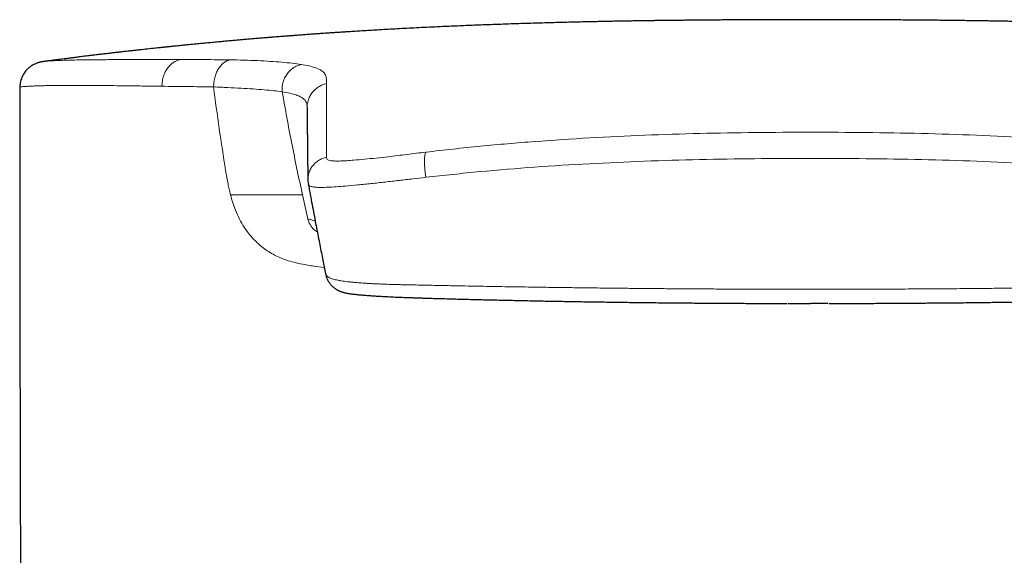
# Model space of a CAD drawing. Header units: millimetres. Extents: x 8 to 674, y 12 to 828.
# Tile 18 of 25: x 327 to 358, y 811 to 828. Entities that reach past the tile are written whole.
import ezdxf

# ---------------------------------------------------------------- set-up
doc = ezdxf.new("R2010")
doc.units = ezdxf.units.MM

msp = doc.modelspace()

# ---------------------------------------------------------------- linework, layer by layer
at = {"color": 7, "linetype": 'Continuous', "lineweight": 30}
for p, q in [((327.287, 826.653), (327.282, 826.652)), ((326.51, 825.836), (326.5, 825.831)), ((335.586, 825.233), (335.585, 825.241)), ((335.612, 822.856), (335.624, 822.771)), ((335.623, 822.782), (335.626, 822.771)), ((350.777, 819.005), (351.5, 819.005)), ((352.042, 819.005), (351.5, 819.005))]:
    msp.add_line(p, q, dxfattribs=at)
at = {"color": 252, "linetype": 'Continuous', "lineweight": 0}
for p, q in [((335.621, 822.796), (335.621, 822.792)), ((336.13, 820.14), (335.857, 820.176))]:
    msp.add_line(p, q, dxfattribs=at)
at = {"color": 7, "linetype": 'Continuous', "lineweight": 30}
msp.add_arc((5326.5, 826.283), 5000, 180.005186, 180.402735, dxfattribs=at)
for points, knots in [([(351.5, 827.973), (351.432, 827.973), (351.247, 827.973), (350.949, 827.972), (350.611, 827.972), (350.286, 827.971), (349.973, 827.97), (349.672, 827.969), (349.374, 827.968), (349.081, 827.966), (348.793, 827.964), (348.519, 827.962), (348.26, 827.96), (348.023, 827.958), (347.807, 827.956), (347.61, 827.954), (347.426, 827.952), (347.254, 827.95), (347.094, 827.949), (346.946, 827.947), (346.807, 827.945), (346.676, 827.943), (346.556, 827.942), (346.449, 827.94), (346.352, 827.939), (346.262, 827.937), (346.177, 827.936), (346.099, 827.935), (346.029, 827.934), (345.959, 827.933), (345.882, 827.932), (345.778, 827.93), (345.647, 827.928), (345.491, 827.925), (345.321, 827.922), (345.139, 827.918), (344.942, 827.915), (344.734, 827.91), (344.515, 827.906), (344.285, 827.9), (344.042, 827.895), (343.788, 827.889), (343.521, 827.882), (343.243, 827.874), (342.955, 827.866), (342.658, 827.857), (342.35, 827.848), (342.031, 827.838), (341.732, 827.827), (341.455, 827.817), (341.202, 827.808), (340.943, 827.798), (340.677, 827.787), (340.409, 827.776), (340.142, 827.765), (339.85, 827.752), (339.537, 827.737), (339.205, 827.721), (338.888, 827.706), (338.584, 827.69), (338.292, 827.674), (338.014, 827.658), (337.751, 827.643), (337.503, 827.629), (337.27, 827.615), (337.053, 827.601), (336.868, 827.589), (336.714, 827.579), (336.588, 827.571), (336.468, 827.563), (336.346, 827.555), (336.217, 827.546), (336.08, 827.537), (335.935, 827.526), (335.783, 827.516), (335.62, 827.504), (335.447, 827.491), (335.283, 827.479), (335.132, 827.468), (334.999, 827.457), (334.874, 827.448), (334.759, 827.439), (334.655, 827.431), (334.563, 827.423), (334.497, 827.418), (334.452, 827.414), (334.425, 827.412), (334.403, 827.41), (334.385, 827.409), (334.369, 827.408), (334.35, 827.406), (334.319, 827.403), (334.272, 827.4), (334.207, 827.394), (334.127, 827.388), (334.014, 827.378), (333.874, 827.367), (333.713, 827.353), (333.554, 827.339), (333.401, 827.326), (333.252, 827.313), (333.108, 827.3), (332.969, 827.287), (332.81, 827.272), (332.634, 827.256), (332.443, 827.238), (332.264, 827.221), (332.096, 827.205), (331.938, 827.189), (331.789, 827.175), (331.65, 827.161), (331.538, 827.15), (331.452, 827.141), (331.39, 827.135), (331.331, 827.128), (331.274, 827.123), (331.221, 827.117), (331.179, 827.113), (331.148, 827.11), (331.128, 827.107), (331.107, 827.105), (331.079, 827.102), (331.041, 827.098), (330.992, 827.093), (330.932, 827.087), (330.864, 827.08), (330.648, 827.057), (330.413, 827.031), (330.162, 827.004), (330.044, 826.99), (329.934, 826.978), (329.841, 826.968), (329.762, 826.959), (329.697, 826.951), (329.638, 826.944), (329.587, 826.939), (329.54, 826.933), (329.491, 826.928), (329.434, 826.921), (329.37, 826.913), (329.283, 826.903), (329.176, 826.891), (329.046, 826.875), (328.915, 826.86), (328.783, 826.844), (328.664, 826.829), (328.557, 826.816), (328.465, 826.805), (328.385, 826.795), (328.316, 826.786), (328.258, 826.779), (328.212, 826.773), (328.174, 826.769), (328.135, 826.764), (328.088, 826.758), (328.026, 826.75), (327.951, 826.74), (327.863, 826.729), (327.746, 826.714), (327.61, 826.697), (327.462, 826.677), (327.355, 826.663), (327.299, 826.656), (327.287, 826.654)], [0, 0, 0, 0, 0.008439, 0.022851, 0.036756, 0.050156, 0.06305, 0.075438, 0.087321, 0.09981, 0.111688, 0.122955, 0.133613, 0.143662, 0.152268, 0.160372, 0.167972, 0.17507, 0.181665, 0.187758, 0.193349, 0.19892, 0.203884, 0.208251, 0.212208, 0.215829, 0.219477, 0.222706, 0.225515, 0.22821, 0.231389, 0.235034, 0.241144, 0.247607, 0.254424, 0.262121, 0.270223, 0.278769, 0.287797, 0.297307, 0.307299, 0.317775, 0.328733, 0.340176, 0.352102, 0.364286, 0.376938, 0.390058, 0.403645, 0.413821, 0.424244, 0.434915, 0.445835, 0.456997, 0.468058, 0.478799, 0.493048, 0.506695, 0.519741, 0.532186, 0.544266, 0.55572, 0.56655, 0.576756, 0.586339, 0.595298, 0.603634, 0.609141, 0.614339, 0.619228, 0.624076, 0.629384, 0.635165, 0.641048, 0.647352, 0.654077, 0.661222, 0.668789, 0.674337, 0.679985, 0.685196, 0.689892, 0.694259, 0.698061, 0.701298, 0.702511, 0.703621, 0.704567, 0.705289, 0.705822, 0.706573, 0.707662, 0.709711, 0.712399, 0.715727, 0.719694, 0.726408, 0.733159, 0.739716, 0.746078, 0.752246, 0.758219, 0.763997, 0.76958, 0.777959, 0.785856, 0.79327, 0.80021, 0.806754, 0.812919, 0.818706, 0.824115, 0.826797, 0.829375, 0.83185, 0.83422, 0.836483, 0.838405, 0.839452, 0.840267, 0.840964, 0.842079, 0.84368, 0.845725, 0.848239, 0.851164, 0.854144, 0.875237, 0.880453, 0.885408, 0.889952, 0.894085, 0.897043, 0.899747, 0.902194, 0.904453, 0.906079, 0.908091, 0.91049, 0.913252, 0.916057, 0.921398, 0.926514, 0.932311, 0.937791, 0.942951, 0.947242, 0.951071, 0.954425, 0.957305, 0.959709, 0.961648, 0.962976, 0.964496, 0.966462, 0.96896, 0.972149, 0.975922, 0.979951, 0.986707, 0.992896, 0.998518, 1, 1, 1, 1]), ([(375.713, 826.654), (375.711, 826.655), (375.667, 826.66), (375.579, 826.672), (375.465, 826.687), (375.363, 826.7), (375.277, 826.711), (375.187, 826.723), (375.099, 826.734), (375.018, 826.744), (374.95, 826.753), (374.895, 826.76), (374.853, 826.765), (374.819, 826.769), (374.789, 826.773), (374.759, 826.777), (374.727, 826.781), (374.682, 826.787), (374.622, 826.794), (374.546, 826.803), (374.46, 826.814), (374.364, 826.826), (374.249, 826.84), (374.115, 826.856), (373.961, 826.874), (373.834, 826.89), (373.736, 826.901), (373.671, 826.909), (373.606, 826.916), (373.545, 826.923), (373.492, 826.93), (373.447, 826.935), (373.411, 826.939), (373.366, 826.944), (373.309, 826.951), (373.233, 826.959), (373.146, 826.969), (373.047, 826.98), (372.936, 826.993), (372.817, 827.006), (372.693, 827.02), (372.567, 827.033), (372.44, 827.047), (372.314, 827.061), (372.207, 827.072), (372.123, 827.081), (372.062, 827.088), (372.009, 827.093), (371.964, 827.098), (371.928, 827.102), (371.901, 827.104), (371.879, 827.107), (371.857, 827.109), (371.827, 827.112), (371.79, 827.116), (371.719, 827.123), (371.613, 827.134), (371.469, 827.149), (371.312, 827.165), (371.142, 827.182), (370.959, 827.2), (370.773, 827.218), (370.584, 827.236), (370.392, 827.254), (370.188, 827.273), (369.972, 827.292), (369.736, 827.314), (369.479, 827.336), (369.268, 827.354), (369.114, 827.368), (369.025, 827.375), (368.942, 827.382), (368.867, 827.388), (368.801, 827.394), (368.745, 827.398), (368.698, 827.402), (368.662, 827.405), (368.637, 827.407), (368.617, 827.409), (368.594, 827.411), (368.564, 827.413), (368.525, 827.416), (368.482, 827.42), (368.418, 827.425), (368.332, 827.432), (368.219, 827.44), (368.091, 827.45), (367.936, 827.462), (367.761, 827.476), (367.577, 827.489), (367.403, 827.502), (367.239, 827.514), (367.085, 827.525), (366.941, 827.535), (366.811, 827.544), (366.693, 827.552), (366.587, 827.559), (366.484, 827.566), (366.379, 827.573), (366.269, 827.58), (366.13, 827.589), (365.959, 827.6), (365.755, 827.613), (365.537, 827.626), (365.306, 827.64), (365.06, 827.654), (364.802, 827.669), (364.53, 827.684), (364.266, 827.698), (364.012, 827.711), (363.769, 827.723), (363.518, 827.735), (363.259, 827.747), (362.991, 827.759), (362.716, 827.771), (362.436, 827.783), (362.128, 827.795), (361.798, 827.808), (361.448, 827.821), (361.109, 827.833), (360.782, 827.844), (360.467, 827.854), (360.169, 827.863), (359.887, 827.871), (359.621, 827.878), (359.366, 827.885), (359.122, 827.891), (358.872, 827.897), (358.62, 827.903), (358.366, 827.908), (358.127, 827.913), (357.902, 827.918), (357.69, 827.922), (357.52, 827.925), (357.388, 827.927), (357.291, 827.929), (357.199, 827.93), (357.113, 827.932), (357.041, 827.933), (356.981, 827.934), (356.928, 827.935), (356.87, 827.935), (356.806, 827.936), (356.735, 827.937), (356.656, 827.939), (356.57, 827.94), (356.475, 827.941), (356.37, 827.943), (356.253, 827.944), (356.123, 827.946), (355.976, 827.948), (355.811, 827.95), (355.626, 827.952), (355.427, 827.954), (355.213, 827.956), (354.991, 827.958), (354.763, 827.96), (354.53, 827.962), (354.284, 827.964), (354.026, 827.965), (353.756, 827.967), (353.474, 827.968), (353.169, 827.97), (352.84, 827.971), (352.487, 827.972), (352.119, 827.972), (351.788, 827.973), (351.58, 827.973), (351.5, 827.973)], [0, 0, 0, 0, 0.000297, 0.005437, 0.011077, 0.014524, 0.018133, 0.021906, 0.025748, 0.029136, 0.031988, 0.034303, 0.035955, 0.0373, 0.038496, 0.039673, 0.041034, 0.042581, 0.045302, 0.048457, 0.052046, 0.056066, 0.060395, 0.066415, 0.072832, 0.079647, 0.082304, 0.085018, 0.087787, 0.090381, 0.092605, 0.094457, 0.095939, 0.097169, 0.099974, 0.103131, 0.106638, 0.110834, 0.11544, 0.120454, 0.125664, 0.130895, 0.136148, 0.141422, 0.146718, 0.149389, 0.151982, 0.154222, 0.156085, 0.157573, 0.158684, 0.15942, 0.160299, 0.161518, 0.163076, 0.164928, 0.170364, 0.176334, 0.182837, 0.189874, 0.197445, 0.205558, 0.213011, 0.220963, 0.229411, 0.238357, 0.247799, 0.258759, 0.270318, 0.274075, 0.277868, 0.281364, 0.284454, 0.287135, 0.289535, 0.291476, 0.292959, 0.293985, 0.294627, 0.295452, 0.296804, 0.298409, 0.30021, 0.302206, 0.306256, 0.310929, 0.316225, 0.322143, 0.330175, 0.337796, 0.344995, 0.351773, 0.358132, 0.364069, 0.369587, 0.374277, 0.378613, 0.382729, 0.387044, 0.391589, 0.396366, 0.404227, 0.412644, 0.421617, 0.431147, 0.441234, 0.451878, 0.463081, 0.474842, 0.484474, 0.494452, 0.504775, 0.515443, 0.526456, 0.537816, 0.549464, 0.560942, 0.575828, 0.590236, 0.604166, 0.617618, 0.630594, 0.643092, 0.654439, 0.665363, 0.675864, 0.685942, 0.695597, 0.706673, 0.717135, 0.726985, 0.736246, 0.744987, 0.753213, 0.757348, 0.761339, 0.765186, 0.768818, 0.771973, 0.774101, 0.776228, 0.778615, 0.781263, 0.784171, 0.787449, 0.791005, 0.794867, 0.799205, 0.804043, 0.809383, 0.815226, 0.822232, 0.829846, 0.838068, 0.846899, 0.856338, 0.865448, 0.875062, 0.885179, 0.895801, 0.906927, 0.918557, 0.930693, 0.944626, 0.959171, 0.974327, 0.990097, 1, 1, 1, 1]), ([(327.279, 826.653), (327.272, 826.652), (327.258, 826.65), (327.239, 826.647), (327.222, 826.645), (327.207, 826.642), (327.194, 826.64), (327.182, 826.637), (327.172, 826.635), (327.164, 826.634), (327.156, 826.632), (327.146, 826.629), (327.133, 826.626), (327.116, 826.622), (327.096, 826.616), (327.074, 826.61), (327.044, 826.599), (327.002, 826.583), (326.952, 826.56), (326.903, 826.533), (326.854, 826.502), (326.8, 826.462), (326.743, 826.41), (326.687, 826.349), (326.638, 826.283), (326.597, 826.214), (326.565, 826.144), (326.543, 826.084), (326.529, 826.035), (326.52, 825.995), (326.513, 825.951), (326.506, 825.897), (326.505, 825.858), (326.505, 825.836)], [0, 0, 0, 0, 0.060747, 0.116114, 0.166096, 0.210689, 0.24989, 0.283694, 0.3121, 0.335105, 0.353196, 0.372692, 0.395581, 0.421903, 0.451689, 0.484858, 0.517572, 0.549025, 0.58036, 0.611042, 0.641192, 0.671019, 0.710541, 0.749291, 0.786988, 0.82352, 0.858645, 0.891417, 0.909876, 0.927434, 0.946408, 0.970701, 1, 1, 1, 1]), ([(335.585, 825.194), (335.585, 825.187), (335.585, 825.174), (335.585, 825.155), (335.585, 825.136), (335.585, 825.117), (335.585, 825.098), (335.586, 825.08), (335.586, 825.063), (335.586, 825.047), (335.586, 825.031), (335.586, 825.015), (335.586, 825.001), (335.586, 824.988), (335.586, 824.976), (335.586, 824.964), (335.587, 824.953), (335.587, 824.941), (335.587, 824.914), (335.587, 824.879), (335.588, 824.836), (335.588, 824.801), (335.588, 824.765), (335.589, 824.732), (335.589, 824.704), (335.589, 824.681), (335.589, 824.658), (335.59, 824.636), (335.59, 824.613), (335.59, 824.591), (335.59, 824.568), (335.591, 824.546), (335.591, 824.525), (335.591, 824.504), (335.591, 824.485), (335.591, 824.467), (335.592, 824.452), (335.592, 824.437), (335.592, 824.421), (335.592, 824.405), (335.592, 824.387), (335.592, 824.368), (335.592, 824.349), (335.593, 824.327), (335.593, 824.305), (335.593, 824.281), (335.593, 824.255), (335.594, 824.226), (335.594, 824.196), (335.594, 824.165), (335.594, 824.128), (335.595, 824.086), (335.595, 824.037), (335.596, 823.989), (335.596, 823.944), (335.597, 823.903), (335.597, 823.864), (335.597, 823.825), (335.598, 823.784), (335.598, 823.742), (335.599, 823.699), (335.599, 823.654), (335.6, 823.614), (335.6, 823.579), (335.6, 823.549), (335.601, 823.519), (335.601, 823.49), (335.601, 823.461), (335.602, 823.434), (335.602, 823.407), (335.602, 823.381), (335.603, 823.357), (335.603, 823.334), (335.603, 823.316), (335.603, 823.302), (335.604, 823.291), (335.604, 823.28), (335.604, 823.267), (335.604, 823.252), (335.604, 823.235), (335.604, 823.214), (335.604, 823.194), (335.604, 823.175), (335.604, 823.157), (335.604, 823.138), (335.604, 823.12), (335.604, 823.101), (335.604, 823.08), (335.604, 823.058), (335.604, 823.039), (335.604, 823.025), (335.604, 823.014), (335.605, 823.001), (335.605, 822.987), (335.606, 822.972), (335.606, 822.954), (335.607, 822.933), (335.609, 822.91), (335.61, 822.884), (335.612, 822.866), (335.612, 822.857)], [0, 0, 0, 0, 0.014567, 0.028692, 0.042377, 0.055622, 0.068425, 0.080788, 0.092041, 0.102902, 0.113371, 0.123449, 0.133136, 0.140908, 0.14841, 0.155674, 0.162921, 0.170189, 0.177478, 0.212115, 0.231998, 0.25203, 0.272209, 0.29252, 0.305072, 0.317298, 0.329197, 0.340771, 0.352018, 0.363591, 0.374796, 0.385635, 0.396104, 0.406197, 0.415916, 0.423289, 0.43043, 0.437346, 0.444453, 0.452009, 0.460013, 0.468465, 0.477366, 0.486715, 0.496513, 0.50676, 0.517455, 0.530425, 0.54326, 0.555931, 0.568437, 0.588346, 0.607823, 0.62687, 0.645485, 0.659827, 0.674313, 0.689101, 0.704191, 0.719582, 0.735275, 0.75127, 0.767566, 0.777962, 0.788478, 0.799011, 0.809142, 0.818825, 0.828605, 0.837882, 0.846654, 0.854922, 0.862687, 0.869947, 0.873578, 0.877221, 0.881121, 0.885281, 0.889701, 0.895882, 0.902508, 0.909579, 0.915279, 0.921188, 0.926941, 0.93247, 0.937774, 0.94438, 0.950601, 0.956437, 0.95921, 0.962022, 0.965145, 0.968589, 0.972352, 0.976436, 0.98166, 0.987329, 0.993442, 1, 1, 1, 1]), ([(335.623, 822.776), (335.634, 822.72), (335.664, 822.554), (335.713, 822.287), (335.771, 821.976), (335.827, 821.678), (335.882, 821.393), (335.935, 821.121), (335.986, 820.86), (336.035, 820.612), (336.082, 820.376), (336.127, 820.152), (336.157, 820.005), (336.172, 819.934), (336.173, 819.932)], [0, 0, 0, 0, 0.057315, 0.16721, 0.273668, 0.376657, 0.476143, 0.572099, 0.664494, 0.753303, 0.8385, 0.920063, 0.99797, 1, 1, 1, 1]), ([(336.172, 819.927), (336.174, 819.917), (336.179, 819.892), (336.192, 819.85), (336.209, 819.803), (336.229, 819.756), (336.253, 819.711), (336.28, 819.669), (336.308, 819.629), (336.339, 819.593), (336.37, 819.559), (336.402, 819.529), (336.435, 819.502), (336.468, 819.478), (336.5, 819.456), (336.532, 819.437), (336.565, 819.419), (336.597, 819.404), (336.63, 819.39), (336.661, 819.378), (336.693, 819.367), (336.726, 819.357), (336.762, 819.348), (336.803, 819.338), (336.856, 819.328), (336.911, 819.318), (336.968, 819.31), (337.02, 819.303), (337.074, 819.297), (337.131, 819.291), (337.19, 819.285), (337.25, 819.279), (337.313, 819.274), (337.377, 819.268), (337.444, 819.263), (337.513, 819.258), (337.584, 819.253), (337.657, 819.248), (337.731, 819.243), (337.808, 819.238), (337.888, 819.233), (337.97, 819.229), (338.054, 819.224), (338.14, 819.22), (338.228, 819.215), (338.318, 819.211), (338.41, 819.207), (338.504, 819.203), (338.601, 819.199), (338.7, 819.195), (338.803, 819.192), (338.912, 819.188), (339.028, 819.184), (339.151, 819.18), (339.283, 819.175), (339.428, 819.171), (339.589, 819.166), (339.781, 819.161), (340.073, 819.153), (340.46, 819.142), (340.928, 819.13), (341.405, 819.119), (341.892, 819.108), (342.381, 819.097), (342.869, 819.087), (343.353, 819.078), (343.836, 819.069), (344.32, 819.061), (344.804, 819.054), (345.288, 819.047), (345.771, 819.04), (346.255, 819.034), (346.739, 819.029), (347.223, 819.024), (347.707, 819.02), (348.19, 819.016), (348.674, 819.013), (349.157, 819.01), (349.641, 819.008), (350.124, 819.007), (350.493, 819.006), (350.7, 819.005), (350.747, 819.005)], [0, 0, 0, 0, 0.002219, 0.005942, 0.009707, 0.01347, 0.017208, 0.020908, 0.024565, 0.028177, 0.031746, 0.035275, 0.038771, 0.042247, 0.045721, 0.049215, 0.052815, 0.056724, 0.060489, 0.064445, 0.068671, 0.073292, 0.078497, 0.084624, 0.092394, 0.102899, 0.110385, 0.1173, 0.12461, 0.13159, 0.138407, 0.145073, 0.151636, 0.158124, 0.16455, 0.17092, 0.177237, 0.183501, 0.18971, 0.195868, 0.202078, 0.208324, 0.214589, 0.220851, 0.227083, 0.233329, 0.239611, 0.245939, 0.252326, 0.258781, 0.26536, 0.272348, 0.279668, 0.287401, 0.295652, 0.304583, 0.314458, 0.325798, 0.340301, 0.368826, 0.397707, 0.427144, 0.457184, 0.487863, 0.517638, 0.547392, 0.577126, 0.60684, 0.636534, 0.666209, 0.695864, 0.725501, 0.755119, 0.784719, 0.814302, 0.843866, 0.873414, 0.902945, 0.93246, 0.961958, 0.991442, 1, 1, 1, 1]), ([(336.174, 819.927), (336.173, 819.929), (336.173, 819.931), (336.173, 819.932), (336.173, 819.932)], [0, 0, 0, 0, 0.921955, 1, 1, 1, 1]), ([(352.072, 819.005), (352.106, 819.005), (352.286, 819.005), (352.62, 819.006), (353.082, 819.007), (353.557, 819.009), (354.04, 819.011), (354.523, 819.014), (355.007, 819.018), (355.49, 819.022), (355.973, 819.026), (356.457, 819.031), (356.94, 819.037), (357.424, 819.043), (357.907, 819.049), (358.391, 819.057), (358.874, 819.064), (359.357, 819.073), (359.841, 819.082), (360.324, 819.091), (360.807, 819.101), (361.29, 819.112), (361.777, 819.123), (362.263, 819.135), (362.744, 819.148), (363.139, 819.159), (363.426, 819.167), (363.604, 819.172), (363.749, 819.176), (363.881, 819.181), (364.002, 819.185), (364.116, 819.189), (364.226, 819.193), (364.33, 819.197), (364.431, 819.201), (364.527, 819.204), (364.622, 819.209), (364.714, 819.213), (364.805, 819.217), (364.893, 819.221), (364.979, 819.226), (365.062, 819.231), (365.144, 819.235), (365.223, 819.24), (365.299, 819.245), (365.373, 819.25), (365.444, 819.254), (365.513, 819.26), (365.58, 819.265), (365.645, 819.27), (365.708, 819.275), (365.768, 819.281), (365.826, 819.286), (365.882, 819.292), (365.936, 819.298), (365.988, 819.305), (366.039, 819.311), (366.091, 819.319), (366.15, 819.329), (366.205, 819.34), (366.254, 819.352), (366.289, 819.362), (366.323, 819.372), (366.355, 819.384), (366.387, 819.397), (366.419, 819.411), (366.453, 819.428), (366.486, 819.447), (366.519, 819.468), (366.552, 819.492), (366.587, 819.519), (366.622, 819.551), (366.656, 819.586), (366.688, 819.624), (366.718, 819.665), (366.745, 819.709), (366.77, 819.754), (366.79, 819.8), (366.807, 819.847), (366.82, 819.89), (366.825, 819.916), (366.828, 819.927)], [0, 0, 0, 0, 0.006055, 0.032725, 0.060515, 0.089672, 0.118845, 0.148034, 0.177241, 0.206466, 0.235708, 0.264968, 0.294247, 0.323545, 0.352862, 0.382199, 0.411555, 0.440932, 0.470329, 0.499747, 0.529186, 0.558645, 0.588217, 0.618329, 0.647799, 0.676673, 0.690865, 0.700725, 0.709603, 0.717718, 0.725267, 0.732375, 0.739131, 0.746296, 0.752383, 0.758804, 0.765155, 0.771453, 0.777711, 0.783944, 0.790145, 0.796348, 0.80255, 0.808728, 0.814862, 0.820953, 0.827083, 0.833267, 0.8395, 0.845782, 0.852113, 0.858498, 0.864945, 0.871469, 0.878103, 0.884912, 0.891888, 0.899306, 0.907682, 0.918784, 0.92448, 0.929623, 0.934177, 0.938327, 0.942201, 0.945892, 0.949468, 0.953367, 0.95677, 0.960164, 0.963925, 0.967691, 0.97146, 0.975235, 0.97901, 0.982775, 0.986519, 0.990232, 0.993902, 0.997513, 1, 1, 1, 1])]:
    msp.add_open_spline(points, degree=3, knots=knots, dxfattribs=at)
at = {"color": 252, "linetype": 'Continuous', "lineweight": 0}
for points, knots in [([(331.57, 826.711), (331.339, 826.711), (330.877, 826.711), (330.253, 826.711), (329.681, 826.711), (329.167, 826.709), (328.709, 826.706), (328.309, 826.7), (327.967, 826.692), (327.687, 826.682), (327.472, 826.671), (327.338, 826.661), (327.298, 826.655), (327.287, 826.653)], [0, 0, 0, 0, 0.09647, 0.19246, 0.288204, 0.383934, 0.479884, 0.576284, 0.672882, 0.769294, 0.865544, 0.961655, 1, 1, 1, 1]), ([(331.57, 826.711), (331.533, 826.701), (331.456, 826.68), (331.347, 826.617), (331.245, 826.531), (331.156, 826.422), (331.084, 826.295), (331.033, 826.156), (331.002, 826.012), (330.998, 825.916), (330.996, 825.868)], [0, 0, 0, 0, 0.117607, 0.240871, 0.368332, 0.49816, 0.628277, 0.756555, 0.881013, 1, 1, 1, 1]), ([(333.143, 826.705), (332.877, 826.707), (332.343, 826.712), (331.828, 826.711), (331.57, 826.711)], [0, 0, 0, 0, 0.499349, 1, 1, 1, 1]), ([(333.143, 826.705), (333.11, 826.694), (333.041, 826.672), (332.943, 826.607), (332.852, 826.52), (332.772, 826.409), (332.708, 826.28), (332.662, 826.14), (332.634, 825.995), (332.63, 825.897), (332.628, 825.849)], [0, 0, 0, 0, 0.112242, 0.230764, 0.354908, 0.483457, 0.614592, 0.746022, 0.875268, 1, 1, 1, 1]), ([(335.396, 826.558), (335.306, 826.571), (335.128, 826.597), (334.793, 826.63), (334.423, 826.657), (334.018, 826.679), (333.59, 826.696), (333.292, 826.702), (333.143, 826.705)], [0, 0, 0, 0, 0.168245, 0.334702, 0.500511, 0.666423, 0.83286, 1, 1, 1, 1]), ([(335.396, 826.558), (335.354, 826.546), (335.268, 826.52), (335.146, 826.452), (335.033, 826.36), (334.936, 826.245), (334.862, 826.114), (334.814, 825.973), (334.791, 825.831), (334.795, 825.739), (334.798, 825.693)], [0, 0, 0, 0, 0.118455, 0.242954, 0.37168, 0.502413, 0.632755, 0.760392, 0.883321, 1, 1, 1, 1]), ([(336.2, 825.955), (336.201, 825.984), (336.204, 826.044), (336.198, 826.139), (336.166, 826.23), (336.113, 826.306), (336.055, 826.358), (335.966, 826.411), (335.833, 826.462), (335.653, 826.513), (335.482, 826.543), (335.396, 826.558)], [0, 0, 0, 0, 0.186824, 0.373632, 0.560589, 0.634011, 0.707282, 0.780372, 0.853356, 0.926442, 1, 1, 1, 1]), ([(330.996, 825.868), (330.807, 825.871), (330.435, 825.876), (329.93, 825.882), (329.474, 825.888), (329.067, 825.892), (328.706, 825.894), (328.388, 825.896), (328.109, 825.897), (327.865, 825.896), (327.648, 825.894), (327.45, 825.891), (327.263, 825.887), (327.087, 825.882), (326.924, 825.876), (326.782, 825.869), (326.662, 825.861), (326.573, 825.852), (326.519, 825.843), (326.512, 825.838), (326.51, 825.836)], [0, 0, 0, 0, 0.068481, 0.134272, 0.197373, 0.257785, 0.315508, 0.369582, 0.421061, 0.469947, 0.516238, 0.561737, 0.610335, 0.662033, 0.71683, 0.774727, 0.834608, 0.897478, 0.963338, 1, 1, 1, 1]), ([(332.628, 825.849), (332.343, 825.852), (331.771, 825.859), (331.254, 825.865), (330.996, 825.868)], [0, 0, 0, 0, 0.5, 1, 1, 1, 1]), ([(332.628, 825.849), (332.686, 825.411), (332.801, 824.529), (332.94, 823.653), (333.01, 823.211)], [0, 0, 0, 0, 0.495745, 1, 1, 1, 1]), ([(334.798, 825.693), (334.713, 825.705), (334.545, 825.729), (334.235, 825.758), (333.887, 825.784), (333.501, 825.806), (333.084, 825.828), (332.78, 825.842), (332.628, 825.849)], [0, 0, 0, 0, 0.166028, 0.332636, 0.499663, 0.666828, 0.833757, 1, 1, 1, 1]), ([(334.798, 825.693), (334.846, 825.421), (334.943, 824.876), (335.099, 824.063), (335.263, 823.251), (335.379, 822.713), (335.436, 822.443)], [0, 0, 0, 0, 0.249998, 0.499997, 0.749999, 1, 1, 1, 1]), ([(334.798, 825.693), (334.886, 825.678), (335.062, 825.646), (335.244, 825.594), (335.378, 825.538), (335.468, 825.481), (335.524, 825.425), (335.555, 825.37), (335.578, 825.305), (335.582, 825.266), (335.585, 825.241)], [0, 0, 0, 0, 0.1091986, 0.2193531, 0.3308597, 0.4438454, 0.558226, 0.6737602, 0.7900478, 1, 1, 1, 1]), ([(336.2, 825.955), (336.156, 825.942), (336.066, 825.917), (335.939, 825.849), (335.822, 825.757), (335.723, 825.643), (335.648, 825.512), (335.602, 825.372), (335.583, 825.264), (335.587, 825.205), (335.587, 825.194)], [0, 0, 0, 0, 0.129581, 0.265885, 0.4069, 0.55016, 0.692996, 0.832829, 0.967433, 1, 1, 1, 1]), ([(336.2, 823.624), (336.2, 823.805), (336.2, 824.166), (336.2, 824.638), (336.2, 825.059), (336.2, 825.418), (336.2, 825.72), (336.2, 825.876), (336.2, 825.955)], [0, 0, 0, 0, 0.1667, 0.33336, 0.499999, 0.666638, 0.833298, 1, 1, 1, 1]), ([(351.5, 824.417), (350.916, 824.415), (349.748, 824.412), (347.999, 824.381), (346.256, 824.326), (344.518, 824.243), (342.786, 824.128), (341.059, 823.982), (339.916, 823.853), (339.344, 823.788)], [0, 0, 0, 0, 0.1431399, 0.2859746, 0.4286189, 0.5711988, 0.7138523, 0.8567308, 1, 1, 1, 1]), ([(351.5, 824.417), (352.084, 824.415), (353.252, 824.412), (355.001, 824.381), (356.744, 824.326), (358.482, 824.243), (360.214, 824.128), (361.941, 823.982), (363.084, 823.853), (363.656, 823.788)], [0, 0, 0, 0, 0.14314, 0.285975, 0.428619, 0.571199, 0.713852, 0.856731, 1, 1, 1, 1]), ([(336.2, 823.624), (336.157, 823.613), (336.069, 823.59), (335.944, 823.525), (335.83, 823.437), (335.734, 823.325), (335.663, 823.197), (335.621, 823.06), (335.605, 822.945), (335.613, 822.878), (335.615, 822.857)], [0, 0, 0, 0, 0.12511, 0.257301, 0.394468, 0.533981, 0.672984, 0.808739, 0.938928, 1, 1, 1, 1]), ([(339.344, 823.788), (339.142, 823.764), (338.737, 823.714), (338.208, 823.65), (337.761, 823.6), (337.396, 823.561), (337.086, 823.534), (336.833, 823.516), (336.632, 823.506), (336.465, 823.505), (336.338, 823.513), (336.258, 823.532), (336.216, 823.558), (336.201, 823.59), (336.2, 823.613), (336.2, 823.624)], [0, 0, 0, 0, 0.1234788, 0.248287, 0.3312684, 0.4139667, 0.4969673, 0.5596987, 0.6224111, 0.6850673, 0.7479362, 0.8107244, 0.8734912, 0.9366543, 1, 1, 1, 1]), ([(339.344, 823.788), (339.337, 823.779), (339.324, 823.76), (339.309, 823.7), (339.298, 823.615), (339.294, 823.506), (339.297, 823.38), (339.306, 823.247), (339.32, 823.115), (339.333, 823.032), (339.339, 822.992)], [0, 0, 0, 0, 0.116628, 0.241012, 0.370918, 0.503433, 0.635348, 0.763621, 0.885755, 1, 1, 1, 1]), ([(339.339, 822.992), (339.91, 823.054), (341.051, 823.178), (342.775, 823.318), (344.506, 823.426), (346.245, 823.504), (347.991, 823.555), (349.743, 823.584), (350.914, 823.588), (351.5, 823.589)], [0, 0, 0, 0, 0.142885, 0.285511, 0.428043, 0.57063, 0.713407, 0.856494, 1, 1, 1, 1]), ([(363.661, 822.992), (363.09, 823.054), (361.949, 823.178), (360.225, 823.318), (358.494, 823.426), (356.755, 823.504), (355.009, 823.555), (353.257, 823.584), (352.086, 823.588), (351.5, 823.589)], [0, 0, 0, 0, 0.142885, 0.285511, 0.428043, 0.57063, 0.713407, 0.856494, 1, 1, 1, 1]), ([(333.01, 823.211), (333.023, 823.135), (333.047, 822.992), (333.084, 822.794), (333.12, 822.614), (333.148, 822.501), (333.163, 822.443)], [0, 0, 0, 0, 0.294399, 0.549988, 0.766921, 1, 1, 1, 1]), ([(335.626, 822.771), (335.627, 822.766), (335.63, 822.75), (335.654, 822.723), (335.718, 822.695), (335.838, 822.677), (336.016, 822.671), (336.239, 822.676), (336.497, 822.691), (336.81, 822.714), (337.182, 822.748), (337.609, 822.792), (338.047, 822.841), (338.486, 822.892), (338.916, 822.943), (339.2, 822.976), (339.339, 822.992)], [0, 0, 0, 0, 0.022534, 0.086482, 0.15468, 0.227043, 0.30034, 0.371468, 0.440971, 0.508973, 0.596889, 0.682255, 0.765612, 0.846841, 0.925305, 1, 1, 1, 1]), ([(335.857, 820.176), (335.722, 820.196), (335.472, 820.234), (335.137, 820.308), (334.869, 820.391), (334.65, 820.485), (334.461, 820.584), (334.283, 820.698), (334.116, 820.825), (333.942, 820.983), (333.766, 821.176), (333.538, 821.489), (333.362, 821.832), (333.233, 822.189), (333.187, 822.357), (333.163, 822.443)], [0, 0, 0, 0, 0.1146782, 0.2121437, 0.2926736, 0.3543529, 0.4143797, 0.4730033, 0.530491, 0.5871266, 0.6625411, 0.7362, 0.881465, 0.9395282, 1, 1, 1, 1]), ([(335.436, 822.443), (335.386, 822.443), (335.281, 822.443), (335.042, 822.443), (334.717, 822.443), (334.286, 822.443), (333.759, 822.443), (333.366, 822.443), (333.164, 822.443)], [0, 0, 0, 0, 0.121288, 0.252625, 0.403957, 0.583713, 0.785989, 1, 1, 1, 1]), ([(335.436, 822.443), (335.465, 822.316), (335.521, 822.061), (335.578, 821.807), (335.606, 821.68)], [0, 0, 0, 0, 0.500584, 1, 1, 1, 1]), ([(335.84, 821.61), (335.823, 821.616), (335.781, 821.629), (335.704, 821.653), (335.639, 821.671), (335.606, 821.68)], [0, 0, 0, 0, 0.274321, 0.636981, 1, 1, 1, 1]), ([(335.606, 821.68), (335.61, 821.665), (335.63, 821.584), (335.699, 821.452), (335.801, 821.324), (335.88, 821.279), (335.907, 821.264)], [0, 0, 0, 0, 0.080564, 0.444124, 0.808554, 1, 1, 1, 1]), ([(351.5, 819.453), (351.319, 819.453), (350.956, 819.453), (350.412, 819.454), (349.868, 819.456), (349.324, 819.457), (348.78, 819.46), (348.236, 819.463), (347.691, 819.466), (347.147, 819.47), (346.603, 819.475), (346.059, 819.48), (345.514, 819.485), (344.97, 819.491), (344.426, 819.498), (343.883, 819.505), (343.34, 819.512), (342.689, 819.522), (341.961, 819.533), (341.156, 819.547), (340.467, 819.56), (339.95, 819.57), (339.606, 819.577), (339.348, 819.582), (339.091, 819.587), (338.865, 819.592), (338.68, 819.596), (338.537, 819.599), (338.411, 819.602), (338.293, 819.606), (338.181, 819.609), (338.071, 819.613), (337.947, 819.618), (337.81, 819.623), (337.663, 819.63), (337.522, 819.638), (337.377, 819.647), (337.23, 819.657), (337.091, 819.669), (336.968, 819.681), (336.859, 819.692), (336.758, 819.705), (336.659, 819.72), (336.563, 819.737), (336.477, 819.755), (336.406, 819.774), (336.343, 819.795), (336.289, 819.818), (336.25, 819.84), (336.225, 819.857), (336.202, 819.876), (336.185, 819.896), (336.176, 819.916), (336.174, 819.924), (336.174, 819.927)], [0, 0, 0, 0, 0.030727, 0.061456, 0.092199, 0.122945, 0.153697, 0.184452, 0.215264, 0.246078, 0.276898, 0.307721, 0.338601, 0.369483, 0.400372, 0.431263, 0.462169, 0.493077, 0.542375, 0.586764, 0.631159, 0.660796, 0.675617, 0.690437, 0.705304, 0.720191, 0.73014, 0.738018, 0.745904, 0.752851, 0.759798, 0.766776, 0.773755, 0.783814, 0.793898, 0.8038, 0.813726, 0.82575, 0.837819, 0.847973, 0.858153, 0.868128, 0.878129, 0.890243, 0.902402, 0.912634, 0.922893, 0.935339, 0.947835, 0.955412, 0.96299, 0.978197, 0.990971, 1, 1, 1, 1]), ([(351.5, 819.453), (351.742, 819.453), (352.225, 819.454), (352.951, 819.455), (353.676, 819.457), (354.401, 819.461), (355.127, 819.465), (355.852, 819.47), (356.578, 819.476), (357.304, 819.483), (358.03, 819.491), (358.755, 819.5), (359.479, 819.509), (360.193, 819.52), (360.895, 819.531), (361.585, 819.543), (362.275, 819.555), (362.848, 819.566), (363.308, 819.576), (363.614, 819.582), (363.88, 819.587), (364.108, 819.591), (364.302, 819.595), (364.463, 819.599), (364.593, 819.602), (364.722, 819.606), (364.849, 819.61), (364.974, 819.615), (365.098, 819.619), (365.219, 819.625), (365.337, 819.63), (365.45, 819.636), (365.559, 819.643), (365.665, 819.65), (365.767, 819.657), (365.867, 819.665), (365.962, 819.674), (366.054, 819.683), (366.14, 819.692), (366.222, 819.703), (366.297, 819.713), (366.369, 819.725), (366.435, 819.737), (366.497, 819.749), (366.554, 819.763), (366.606, 819.778), (366.655, 819.794), (366.7, 819.813), (366.739, 819.833), (366.769, 819.852), (366.792, 819.871), (366.809, 819.889), (366.82, 819.905), (366.825, 819.919), (366.826, 819.925), (366.826, 819.927)], [0, 0, 0, 0, 0.040975, 0.081951, 0.122926, 0.163947, 0.204968, 0.245988, 0.287145, 0.328303, 0.36946, 0.410663, 0.451867, 0.49307, 0.532512, 0.571959, 0.611414, 0.650848, 0.670634, 0.690417, 0.703656, 0.716896, 0.73013, 0.73799, 0.74585, 0.753749, 0.761647, 0.769682, 0.777716, 0.785802, 0.793887, 0.801787, 0.809687, 0.817637, 0.825588, 0.8337, 0.841812, 0.849978, 0.858144, 0.866103, 0.874061, 0.882071, 0.890081, 0.898254, 0.906427, 0.914657, 0.922888, 0.932818, 0.942748, 0.952771, 0.962795, 0.973016, 0.983237, 0.993496, 1, 1, 1, 1])]:
    msp.add_open_spline(points, degree=3, knots=knots, dxfattribs=at)

doc.saveas('drawing.dxf')
